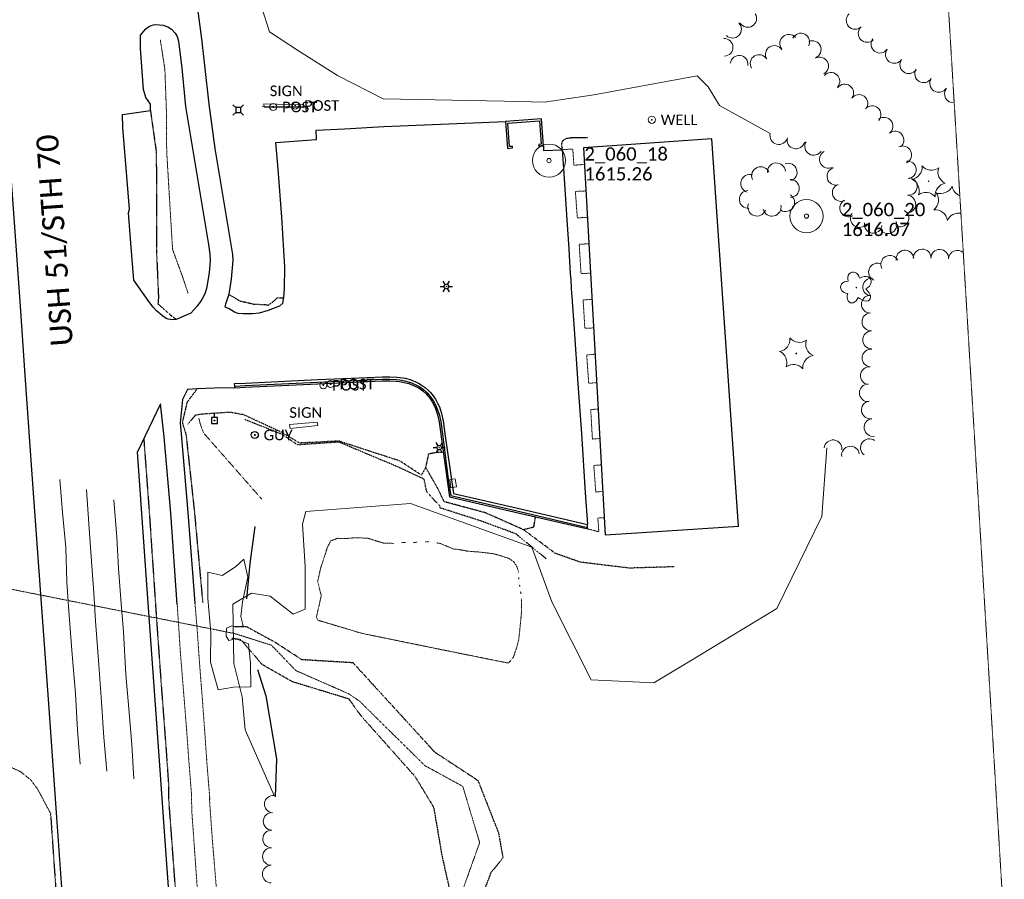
# Model space of a CAD drawing. Extents: x 386237 to 390135, y 96958 to 113752.
# Tile 83 of 116: x 388472 to 388917, y 106480 to 106869. Entities that reach past the tile are written whole.
import ezdxf
from ezdxf.enums import TextEntityAlignment as Align
from ezdxf.lldxf.tags import DXFTag

# ---------------------------------------------------------------- set-up
doc = ezdxf.new("R2010")
doc.units = 0
doc.header["$MEASUREMENT"] = 0
for name, pattern in [('Echnl', [0.68, 0.25, -0.03, 0.02, -0.03, 0.02, -0.03, 0.02, -0.03, 0.25]), ('Wisdot1', [0.0625, 0.03125, -0.03125]), ('Wisdot3', [0.1875, 0.125, -0.0625]), ('Wisdot5', [0.1, 0.05, -0.05]), ('Wisdot6', [0.375, 0.125, -0.0625, 0.03125, -0.0625, 0.03125, -0.0625])]:
    doc.linetypes.add(name, pattern=pattern)
for name, color, linetype, lineweight in [('E_ALI_100', 2, 'Continuous', 18), ('E_BLD', 231, 'Continuous', 25), ('E_DRN', 41, 'Continuous', 18), ('E_DRN_Pipe', 171, 'Wisdot5', 18), ('E_DRN_RipRap', 41, 'Eripr', 18), ('E_DTM_BreakLines', 31, 'Continuous', 25), ('E_DTM_SlopeBottom', 81, 'Wisdot1', 25), ('E_DTM_SlopeTop', 81, 'Wisdot1', 25), ('E_DWY', 51, 'Wisdot3', 18), ('E_LAND_TreeLine', 81, 'Etrel', 18), ('E_LAND_Vegetation', 81, 'Continuous', 18), ('E_LTG', 21, 'Continuous', 25), ('E_MAP_Limits', 81, 'Wisdot3', 18), ('E_MAP_PassPoints', 41, 'Continuous', 18), ('E_MISCPROP', 31, 'Continuous', 18), ('E_MISCPROP_Well', 131, 'Continuous', 18), ('E_PATH_Sidewalk', 51, 'Wisdot5', 18), ('E_RDWY', 21, 'Continuous', 25), ('E_RDWY_AsphConc', 201, 'Continuous', 25), ('E_RDWY_C_and_G', 21, 'Continuous', 25), ('E_RDWY_Gravel', 21, 'Wisdot3', 25), ('E_RDWY_Name', 21, 'Continuous', 18), ('E_SGN', 21, 'Continuous', 18), ('E_UTL_AG_Bold', 31, 'Continuous', 25), ('E_UTL_EGuyWire', 201, 'Continuous', 25), ('E_UTL_EPowerPole', 231, 'Eelec', 25), ('E_WAL', 41, 'Continuous', 25), ('E_WTR', 131, 'Wisdot6', 18), ('E_WTR_Channel', 131, 'Echnl', 18), ('E_WTR_Edge', 131, 'Echnl', 25), ('E_WTR_FlowLine', 131, 'Wisdot6', 18)]:
    doc.layers.add(name, color=color, linetype=linetype, lineweight=lineweight)
doc.styles.add('CalibriLight', font='calibril.ttf')
tags = doc.linetypes.add('Eelec', pattern='A,0.275,-0.05,["E",CalibriLight,S=0.07,R=0,X=-0.025,Y=-0.035],-0.05,0.875', length=1.25).pattern_tags.tags
tags[6] = DXFTag(74, 10)
doc.linetypes.add('Eripr', pattern='A,0,[90,dgnlstyle-ewdotudls.shx,S=0.000323,R=0,X=0,Y=0],-0.032175,[91,dgnlstyle-ewdotudls.shx,S=0.000413,R=0,X=0,Y=0],-0.051695,[92,dgnlstyle-ewdotudls.shx,S=0.000348,R=0,X=0,Y=0],-0.03362', length=0.11749)
doc.linetypes.add('Etrel', pattern='A,0,[14,dgnlstyle-ewdotudls.shx,S=0.00065925,R=0,X=0,Y=0],-0.082294', length=0.082294)

# ---------------------------------------------------------------- blocks, each defined once
blk = doc.blocks.new('PP')
at = {"layer": 'E_MAP_PassPoints', "lineweight": 0}
for radius in [7.5, 0.96]:
    blk.add_circle((0, 0), radius, dxfattribs=at)
blk = doc.blocks.new('BSGN')
at = {"color": 0, "linetype": 'ByBlock', "lineweight": -2, "transparency": 16777216, "style": 'CalibriLight'}
blk.add_text('SIGN', height=12, dxfattribs=at).set_placement((0, 0), align=Align.MIDDLE_CENTER)
blk = doc.blocks.new('GUY')
at = {"color": 0, "linetype": 'ByBlock', "lineweight": -2, "transparency": 16777216}
for radius in [4, 0.5]:
    blk.add_circle((0, 0), radius, dxfattribs=at)
at = {"color": 0, "linetype": 'ByBlock', "lineweight": -2, "transparency": 16777216, "style": 'CalibriLight'}
blk.add_text('GUY', height=12, dxfattribs=at).set_placement((10, 0), align=Align.MIDDLE_LEFT)
blk = doc.blocks.new('INLET')
at = {"color": 0, "linetype": 'ByBlock', "lineweight": -2, "transparency": 16777216, "flags": 128}
blk.add_lwpolyline([(-7.5, 10), (7.5, 10), (7.5, 0), (-7.5, 0)], close=True, dxfattribs=at)
blk = doc.blocks.new('LPOL')
at = {"color": 0, "linetype": 'ByBlock', "lineweight": -2, "transparency": 16777216}
for p, q in [((-4, 0), (-1.5, 0)), ((-0.75, 1.3), (-2, 3.46)), ((0.75, 1.3), (2, 3.46)), ((1.5, 0), (4, 0)), ((-2, -3.46), (-0.75, -1.3)), ((2, -3.46), (0.75, -1.3))]:
    blk.add_line(p, q, dxfattribs=at)
for radius in [1.5, 1.5, 1.5, 0.125]:
    blk.add_circle((0, 0), radius, dxfattribs=at)
blk = doc.blocks.new('PED')
at = {"color": 0, "linetype": 'ByBlock', "lineweight": -2, "transparency": 16777216}
for p, q in [((-2.5, 2.5), (-5.33, 5.33)), ((2.5, 2.5), (5.33, 5.33)), ((-2.5, -2.5), (-5.33, -5.33)), ((2.5, -2.5), (5.33, -5.33))]:
    blk.add_line(p, q, dxfattribs=at)
at = {"color": 0, "linetype": 'ByBlock', "lineweight": -2, "transparency": 16777216, "flags": 128}
blk.add_lwpolyline([(-2.5, -2.5), (2.5, -2.5), (2.5, 2.5), (-2.5, 2.5)], close=True, dxfattribs=at)
blk = doc.blocks.new('CTRE')
at = {"color": 0, "linetype": 'ByBlock', "lineweight": -2, "transparency": 16777216}
blk.add_circle((0, 0), 0.223, dxfattribs=at)
for centre, start, end in [((-11.97, 8.96), 280.2067, 5.97162), ((1.81, 14.92), 220.21132, 305.97623), ((13.83, 5.89), 160.21133, 245.97624), ((-13.83, -5.9), 340.21132, 65.97623), ((-1.81, -14.93), 40.21133, 125.97624)]:
    blk.add_arc(centre, 7.87, start, end, dxfattribs=at)
at = {"color": 0, "linetype": 'ByBlock', "lineweight": -2, "transparency": 16777216, "extrusion": (0, 0, -1)}
blk.add_arc((-12.03, -9.04), 7.87, 354.07279, 79.74889, dxfattribs=at)
blk = doc.blocks.new('POST')
at = {"color": 0, "linetype": 'ByBlock', "lineweight": -2, "transparency": 16777216}
for radius in [4, 0.5]:
    blk.add_circle((0, 0), radius, dxfattribs=at)
at = {"color": 0, "linetype": 'ByBlock', "lineweight": -2, "transparency": 16777216, "style": 'CalibriLight'}
blk.add_text('POST', height=12, dxfattribs=at).set_placement((10, 0), align=Align.MIDDLE_LEFT)
blk = doc.blocks.new('PPOL')
at = {"color": 0, "linetype": 'ByBlock', "lineweight": -2, "transparency": 16777216}
blk.add_line((-0.1, 4.5), (-0.1, 11.6), dxfattribs=at)
at = {"color": 0, "linetype": 'ByBlock', "lineweight": -2, "transparency": 16777216, "flags": 128}
blk.add_lwpolyline([(-4.6, -4.5), (4.4, -4.5), (4.4, 4.5), (-4.6, 4.5)], close=True, dxfattribs=at)
at = {"color": 0, "linetype": 'ByBlock', "lineweight": -2, "transparency": 16777216}
blk.add_circle((0, 0), 0.582, dxfattribs=at)
blk = doc.blocks.new('DTRE')
at = {"color": 0, "linetype": 'ByBlock', "lineweight": -2, "transparency": 16777216}
blk.add_circle((-0.18, 0), 0.183, dxfattribs=at)
for centre, major_axis, ratio in [((-1.87, 5.32), (1.36, -4.98), 0.782863), ((4.06, 2.74), (-5.27, -2.93), 0.691916), ((-5.87, 0.15), (4.93, -0.12), 0.832022), ((-2.49, -5.24), (1.8, 4.86), 0.716896), ((3.54, -3.71), (-5.01, 4.58), 0.560249)]:
    blk.add_ellipse(centre, major_axis=major_axis, ratio=ratio, start_param=1.570796, end_param=4.712389, dxfattribs=at)
blk = doc.blocks.new('WELL')
at = {"color": 0, "linetype": 'ByBlock', "lineweight": -2, "transparency": 16777216}
for radius in [4, 0.5]:
    blk.add_circle((0, 0), radius, dxfattribs=at)
at = {"color": 0, "linetype": 'ByBlock', "lineweight": -2, "transparency": 16777216, "style": 'CalibriLight'}
blk.add_text('WELL', height=12, dxfattribs=at).set_placement((10, 0), align=Align.MIDDLE_LEFT)

msp = doc.modelspace()

# ---------------------------------------------------------------- linework, layer by layer
at = {"layer": 'E_ALI_100', "flags": 128}
for points in [[(388499.35, 106532.47), (388498.21, 106547.95), (388497.26, 106564.53), (388495.76, 106582.09), (388494.29, 106601.77), (388493.41, 106614.84), (388492.85, 106630.55), (388491.44, 106646.36), (388490.24, 106661.29)], [(388511.4, 106529.36), (388510.18, 106544.52), (388509.05, 106560.57), (388507.88, 106577.43), (388506.34, 106597.22), (388505.53, 106610.02), (388504.32, 106626.24), (388503.26, 106641.24), (388502.28, 106656.81)], [(388514.65, 106652.03), (388516.01, 106635.15), (388516.8, 106621.05), (388518.01, 106605.17), (388519.05, 106592.35), (388520.03, 106573.11), (388521.35, 106557.56), (388522.81, 106541.42), (388523.75, 106525.93)]]:
    msp.add_lwpolyline(points, dxfattribs=at)
at = {"layer": 'E_BLD', "ltscale": 5}
for p, q in [((388785.05, 106815.35), (388727.05, 106811.33)), ((388727.05, 106811.33), (388736.89, 106636.2)), ((388797.08, 106640.13), (388785.05, 106815.35)), ((388746.49, 106636.86), (388797.08, 106640.13)), ((388736.89, 106636.2), (388746.49, 106636.86))]:
    msp.add_line(p, q, dxfattribs=at)
at = {"layer": 'E_DRN_Pipe', "flags": 128}
msp.add_lwpolyline([(388447.15, 106615.85), (388568.15, 106591.83)], dxfattribs=at)
at = {"layer": 'E_DRN_RipRap', "flags": 128}
for points in [[(388558.52, 106592.01), (388557.13, 106607.45), (388557.14, 106619.32), (388563.64, 106617.93), (388569.6, 106621.82), (388573.35, 106625.28), (388575.25, 106617.18), (388572.87, 106605.93), (388572.05, 106599.26), (388573.16, 106595.1), (388570.02, 106594.45), (388567.94, 106595.03), (388565.65, 106593.99), (388565.44, 106590.47), (388566.69, 106588.44), (388567.86, 106588.7), (388569.62, 106589.44), (388575.5, 106587), (388576.49, 106578.26), (388576.64, 106567.49), (388568.78, 106567.31), (388561.78, 106566.13), (388558.39, 106578.62)], [(388558.52, 106592.01), (388558.39, 106578.62)]]:
    msp.add_lwpolyline(points, dxfattribs=at)
at = {"layer": 'E_DTM_BreakLines', "flags": 128}
for points in [[(388578.4, 106640.06), (388576.2, 106623.23), (388574.61, 106607.26)], [(388579.65, 106575.38), (388583.35, 106563.5), (388588.13, 106534.99), (388587.57, 106517.67)]]:
    msp.add_lwpolyline(points, dxfattribs=at)
at = {"layer": 'E_DTM_SlopeBottom', "flags": 128}
msp.add_lwpolyline([(388710.12, 106625.44), (388696.42, 106636.73), (388680.45, 106642.6), (388661.75, 106648.57), (388662.19, 106649.17), (388656.19, 106655.58), (388654.9, 106661.48), (388642.33, 106667.32), (388616.45, 106678.21), (388597.64, 106676.96), (388590.69, 106681.73), (388573.53, 106688.54)], dxfattribs=at)
at = {"layer": 'E_DTM_SlopeTop', "flags": 128}
for points in [[(388655.7, 106666.75), (388653.71, 106663.3), (388644.01, 106669.66), (388616.34, 106678.67), (388598.55, 106677.78), (388591.11, 106682.37), (388573.37, 106690.56), (388567.21, 106691.68), (388554.56, 106690.86), (388551.43, 106690.31), (388548.15, 106686.35)], [(388768, 106621.81), (388748.02, 106621.21), (388736.97, 106622.49), (388725.52, 106623.92), (388714.29, 106627.87), (388699.95, 106638.56)]]:
    msp.add_lwpolyline(points, dxfattribs=at)
at = {"layer": 'E_DWY', "flags": 128}
msp.add_lwpolyline([(388485.99, 106510.33), (388480.13, 106521.28), (388477.07, 106525.39), (388472.39, 106529.15), (388468.76, 106530.77), (388465.01, 106532.11), (388461.55, 106532.92), (388458.4, 106533.05), (388454.72, 106532.62), (388452.85, 106531.58), (388451.14, 106530.13), (388449.34, 106527.32), (388448.12, 106524.12), (388447.35, 106519.84), (388446.59, 106515.29), (388445.75, 106512.52), (388444.07, 106510.25), (388441.38, 106509.31), (388437.68, 106509.29), (388433.82, 106509.94), (388408.95, 106515.28), (388405.32, 106516.9), (388402.63, 106518.97), (388401.01, 106521.63), (388399.65, 106524.59), (388398.54, 106528.1), (388397.56, 106531.61), (388397.04, 106534.19), (388396.26, 106536.21)], dxfattribs=at)
at = {"layer": 'E_LAND_TreeLine'}
for p, q in [((388581.58, 106874.68), (388585.08, 106863.86)), ((388585.08, 106863.86), (388598.11, 106855.29)), ((388598.11, 106855.29), (388615.76, 106844)), ((388615.76, 106844), (388636.47, 106833.48)), ((388731.65, 106835.28), (388778.44, 106843.97)), ((388778.44, 106843.97), (388783.38, 106838.88)), ((388783.38, 106838.88), (388788.47, 106830.45)), ((388709.45, 106832.03), (388731.65, 106835.28)), ((388636.47, 106833.48), (388691.2, 106832.51)), ((388691.2, 106832.51), (388709.45, 106832.03)), ((388788.47, 106830.45), (388811.47, 106817.84)), ((388837.1, 106675.57), (388834.8, 106644.55)), ((388599.89, 106641.05), (388601.38, 106646.88)), ((388601.38, 106646.88), (388599.89, 106641.05)), ((388648.8, 106650.45), (388601.38, 106646.88)), ((388703.69, 106630.67), (388648.8, 106650.45)), ((388834.8, 106644.55), (388814.37, 106602.89)), ((388599.89, 106641.05), (388601.12, 106621.91)), ((388712.72, 106605.93), (388703.69, 106630.67)), ((388601.12, 106621.91), (388601.16, 106602.64)), ((388576.94, 106609.83), (388568.42, 106604.9)), ((388585.36, 106608.58), (388576.94, 106609.83)), ((388595.69, 106600.33), (388585.36, 106608.58)), ((388568.42, 106604.9), (388568.88, 106578.13)), ((388601.16, 106602.64), (388595.69, 106600.33)), ((388730.52, 106570.64), (388712.72, 106605.93)), ((388814.37, 106602.89), (388774.7, 106578.82)), ((388568.88, 106578.13), (388572.65, 106562.99)), ((388774.7, 106578.82), (388758.8, 106569.38)), ((388758.8, 106569.38), (388730.52, 106570.64)), ((388572.65, 106562.99), (388574.06, 106548.07)), ((388574.06, 106548.07), (388587.14, 106518.41))]:
    msp.add_line(p, q, dxfattribs=at)
at = {"layer": 'E_LAND_Vegetation'}
for centre, radius, start, end in [((388801.3, 106869.88), 3.99, 211.4891, 31.4737), ((388849.86, 106869), 4.01, 132.5533, 312.538), ((388794.42, 106864.96), 3.99, 225.9387, 45.9233), ((388855.28, 106863.09), 4.01, 132.5533, 312.538), ((388790.63, 106856.8), 3.99, 272.5225, 92.5071), ((388819.8, 106858.69), 3.99, 39.8806, 219.8653), ((388825.28, 106859.2), 3.99, 333.4717, 153.4564), ((388861.08, 106858.25), 4.01, 144.2949, 324.2796), ((388813.27, 106853.59), 3.99, 30.967, 210.9517), ((388830.46, 106855.79), 3.99, 292.599, 112.5837), ((388867.59, 106853.59), 4.01, 144.7788, 324.7634), ((388797.4, 106849.16), 3.99, 352.7063, 172.691), ((388806.43, 106849.48), 3.99, 30.967, 210.9517), ((388833.8, 106848.34), 3.99, 298.0835, 118.0682), ((388874.14, 106848.96), 4.01, 144.7788, 324.7634), ((388880.84, 106844.83), 4.01, 148.8328, 328.8175), ((388838.92, 106841.44), 3.99, 318.1589, 138.1436), ((388887.66, 106840.51), 4.01, 147.3914, 327.3761), ((388845.16, 106836.18), 3.99, 323.5575, 143.5422), ((388894.3, 106835.74), 4.01, 142.9921, 274.9879), ((388851.58, 106831.44), 3.99, 323.5575, 143.5422), ((388857.53, 106826.4), 3.99, 318.8801, 138.8648), ((388862.97, 106821.15), 3.99, 308.1458, 128.1304), ((388815.34, 106816.85), 3.99, 165.715, 345.6997), ((388823.07, 106814.88), 3.99, 165.715, 345.6997), ((388867.9, 106814.87), 3.99, 308.1458, 128.1304), ((388831.08, 106811.98), 3.99, 148.5707, 328.5554), ((388871.36, 106808.2), 3.99, 295.9959, 115.9806), ((388837.71, 106806.15), 3.99, 118.2036, 298.1883), ((388807.13, 106798.69), 4.07, 23.2063, 203.1909), ((388814.25, 106800.43), 4.07, 4.2838, 184.2685), ((388819.51, 106800.29), 4.07, 288.7978, 108.7824), ((388873.47, 106801.4), 3.99, 275.7974, 95.782), ((388802.23, 106795.23), 4.07, 73.6002, 253.5849), ((388841.13, 106798.47), 3.99, 105.3279, 285.3126), ((388820.51, 106792.97), 4.07, 271.1213, 91.106), ((388843.57, 106791.1), 3.99, 110.9579, 290.9425), ((388873.92, 106793.84), 3.99, 265.3135, 85.2982), ((388888.55, 106796.38), 5.72, 249.2388, 335.0037), ((388899.38, 106794.89), 5.72, 189.2388, 247.6976), ((388801.56, 106788.02), 4.07, 94.2127, 274.1973), ((388818.41, 106786.58), 4.07, 238.2342, 58.2188), ((388873.26, 106785.89), 3.99, 265.3135, 85.2982), ((388881.83, 106787.75), 5.72, 309.2388, 35.0037), ((388805.43, 106784.53), 4.07, 159.7785, 339.7632), ((388812.27, 106784.49), 4.07, 193.148, 13.1326), ((388846.89, 106784.15), 3.99, 118.2002, 298.1849), ((388851.75, 106779.33), 3.99, 144.2706, 324.2553), ((388870.14, 106779.54), 3.99, 242.0095, 61.9942), ((388885.95, 106777.61), 5.72, 9.2388, 95.0037), ((388896.78, 106776.11), 5.72, 80.958, 155.0037), ((388858.02, 106776.75), 3.99, 171.2151, 351.1998), ((388864.68, 106776.55), 3.99, 201.867, 21.8517), ((388865.53, 106758.64), 4.02, 27.084, 207.0687), ((388872.37, 106761.01), 4.02, 6.924, 186.9087), ((388880.17, 106761.5), 4.02, 0.9814, 180.966), ((388888.11, 106761.33), 4.02, 358.5803, 178.5649), ((388896.11, 106760.97), 4.02, 48.7838, 177.7507), ((388859.94, 106755.13), 4.02, 65.4294, 245.4141), ((388857.35, 106748.34), 4.02, 84.5203, 264.505), ((388856.71, 106740.58), 4.02, 91.1648, 271.1495), ((388856.99, 106732.63), 4.02, 93.4351, 273.4197), ((388857.31, 106724.47), 4.02, 89.8017, 269.7864), ((388857.07, 106716.25), 4.02, 84.5318, 264.5165), ((388856.27, 106708.22), 4.02, 83.6137, 263.5984), ((388855.81, 106700.48), 4.02, 91.022, 271.0067), ((388856.73, 106692.79), 4.02, 98.6206, 278.6053), ((388857.94, 106684.84), 4.02, 98.6206, 278.6053), ((388839.88, 106675.17), 4.02, 354.2658, 174.2505), ((388856.3, 106675.66), 4.02, 54.1564, 234.1411), ((388847.77, 106672.29), 4.02, 8.3495, 188.3342), ((388586.76, 106514.44), 3.98, 84.4793, 264.464), ((388586.21, 106506.64), 3.98, 88.2893, 268.274), ((388585.97, 106498.67), 3.98, 88.2893, 268.274), ((388585.84, 106490.76), 3.98, 89.7402, 269.7249), ((388585.8, 106482.79), 3.98, 89.7402, 269.7249)]:
    msp.add_arc(centre, radius, start, end, dxfattribs=at)
at = {"layer": 'E_MAP_Limits', "lineweight": 0, "flags": 128}
msp.add_lwpolyline([(388917.31, 106458.29), (388876.2, 107135.79)], dxfattribs=at)
at = {"layer": 'E_PATH_Sidewalk', "flags": 128}
for points in [[(388717.4, 106810.48), (388722.17, 106810.82), (388722.67, 106803.47), (388727.06, 106803.83)], [(388728.15, 106791.85), (388723.34, 106791.61), (388724.23, 106779.65), (388728.82, 106779.9)], [(388729.49, 106767.98), (388725.07, 106767.67), (388725.91, 106754.45), (388730.24, 106754.64)], [(388730.9, 106742.82), (388726.86, 106742.53), (388727.62, 106729.75), (388731.63, 106729.86)], [(388732.3, 106717.98), (388728.47, 106717.67), (388729.37, 106704.89), (388733.03, 106705.03)], [(388733.69, 106693.18), (388730.29, 106692.92), (388731.05, 106679.6), (388734.44, 106679.86)], [(388735.11, 106667.91), (388731.68, 106667.66), (388732.57, 106655.61), (388735.79, 106655.94)], [(388736.46, 106644), (388733.48, 106643.85), (388733.78, 106640.55)], [(388728.93, 106638.91), (388733.93, 106637.68), (388733.78, 106640.55)], [(388543.29, 106604.77), (388544.8, 106581.93), (388546.18, 106565.2), (388547.45, 106549.27), (388548.47, 106535.17), (388549.76, 106518.69)], [(388551.31, 106605.38), (388552.34, 106593.21), (388553.35, 106578.6), (388554.6, 106562.78), (388555.7, 106547.8), (388556.73, 106532.99), (388558.07, 106516.56)], [(388555.2, 106433.37), (388553.01, 106467.13), (388549.88, 106511.37), (388549.76, 106518.69)], [(388557.84, 106517.11), (388559.21, 106497.95), (388564.45, 106434.81)]]:
    msp.add_lwpolyline(points, dxfattribs=at)
at = {"layer": 'E_RDWY', "flags": 128}
for points in [[(388454.24, 106992), (388457.86, 106941.65), (388459.61, 106917.21), (388463.62, 106860.49), (388467.19, 106811.1), (388470.8, 106760.88), (388472.45, 106737.38), (388474.15, 106712.88), (388477.76, 106661.47), (388481.45, 106609.4), (388485.24, 106557.72), (388488.7, 106508.38), (388492.83, 106451.38), (388494.33, 106430.33)], [(388542.65, 106431.4), (388538.25, 106491.54), (388534.66, 106542.55), (388529.92, 106609.51), (388525.3, 106673.83)]]:
    msp.add_lwpolyline(points, dxfattribs=at)
at = {"layer": 'E_RDWY_AsphConc', "flags": 128}
for points in [[(388546.49, 106919.58), (388554.25, 106860.67), (388555.58, 106848.53), (388557.55, 106831.1), (388560.28, 106811), (388567.45, 106768.58), (388568.32, 106763.11), (388568.32, 106763.11), (388568.4, 106760.57), (388568.4, 106760.57), (388567.63, 106751.96), (388567.63, 106751.96), (388566.56, 106745.21), (388566.56, 106745.21), (388566.22, 106743.82), (388566.22, 106743.82), (388565.14, 106740.55)], [(388549.43, 106736.55), (388542.81, 106733.71), (388541.34, 106733.52), (388539.19, 106733.76), (388539.19, 106733.76), (388538.23, 106734.15), (388538.23, 106734.15), (388536.73, 106735.25), (388536.73, 106735.25), (388533.98, 106737.65), (388533.98, 106737.65), (388532.39, 106739.31), (388532.39, 106739.31), (388530.46, 106741.79), (388523.61, 106751.46), (388522.35, 106768.23), (388521.27, 106781.97), (388521.79, 106783.58), (388518.63, 106820.47), (388518.48, 106826.35), (388531.17, 106828.23), (388531.16, 106831.06), (388529.16, 106834.04), (388528.02, 106837.76), (388526.65, 106856.27), (388526.7, 106862.26), (388529.15, 106865.17), (388530.31, 106866.01), (388531.57, 106866.68), (388531.57, 106866.68), (388532.58, 106867.01), (388533.63, 106867.15), (388533.63, 106867.15), (388536.96, 106866.89), (388539.02, 106866.15), (388540.64, 106865), (388540.64, 106865), (388542.37, 106863.22), (388542.37, 106863.22), (388543.25, 106861.76), (388543.92, 106859.55)], [(388536.96, 106866.89), (388536.96, 106866.89)], [(388539.02, 106866.15), (388539.02, 106866.15)], [(388543.25, 106861.76), (388543.25, 106861.76)], [(388543.92, 106859.55), (388543.92, 106859.55)], [(388543.92, 106859.55), (388545.44, 106847.38), (388547.02, 106830), (388550.33, 106810.2), (388557.49, 106767.63), (388558.05, 106763.23), (388558.05, 106763.23), (388558.13, 106760.43), (388558.13, 106760.43), (388557.67, 106754.72), (388556.5, 106747.67), (388556.5, 106747.67), (388555.77, 106745.24), (388554.61, 106742.99), (388553.82, 106741.89)], [(388565.14, 106740.55), (388564.84, 106739.36), (388566.84, 106738.65), (388569.2, 106737.1), (388570.62, 106736.62), (388573.05, 106736.38), (388573.05, 106736.38), (388577.38, 106736.37), (388580.46, 106736.74), (388584.54, 106737.87), (388589.65, 106739.91), (388591.1, 106741.08), (388591.44, 106743.58), (388591.8, 106747.77), (388591.99, 106757.31), (388590.67, 106780.01), (388588.87, 106801.69), (388587.83, 106813.72), (388606.3, 106815.15), (388606.15, 106819.36), (388619, 106819.93), (388636.69, 106820.95), (388691.75, 106823.29)], [(388709, 106812.18), (388708.89, 106810.16)], [(388557.67, 106754.72), (388557.67, 106754.72)], [(388530.46, 106741.79), (388530.46, 106741.79)], [(388553.82, 106741.89), (388552.2, 106739.62), (388549.43, 106736.55)], [(388554.61, 106742.99), (388554.61, 106742.99)], [(388569.2, 106737.1), (388569.2, 106737.1)], [(388570.62, 106736.62), (388570.62, 106736.62)], [(388577.38, 106736.37), (388577.38, 106736.37)], [(388580.46, 106736.74), (388580.46, 106736.74)], [(388584.54, 106737.87), (388584.54, 106737.87)], [(388569.32, 106702.79), (388569.29, 106703.53), (388569.2, 106704.72)], [(388547.99, 106702.07), (388545.66, 106697.48), (388544.56, 106686.96), (388545.12, 106681.91), (388548.1, 106646.31), (388551.31, 106605.38)], [(388569.33, 106702.75), (388560.09, 106702.68), (388552.22, 106702.24), (388547.99, 106702.07)], [(388535.67, 106695.52), (388525.3, 106673.83)], [(388543.29, 106604.77), (388540.46, 106646.1), (388537.39, 106680.62), (388535.67, 106695.52)], [(388728.93, 106638.91), (388728.85, 106639.59), (388728.83, 106640.94)]]:
    msp.add_lwpolyline(points, dxfattribs=at)
at = {"layer": 'E_RDWY_AsphConc', "extrusion": (-0.035299, 0.999377, 0), "elevation": 93022.51, "flags": 128}
msp.add_lwpolyline([(-392236.95, 1614.24), (-392245.22, 1614.37)], dxfattribs=at)
at = {"layer": 'E_RDWY_AsphConc', "flags": 128}
msp.add_lwpolyline([(388549.43, 106736.55), (388549.43, 106736.55)], close=True, dxfattribs=at)
at = {"layer": 'E_RDWY_C_and_G', "flags": 128}
for points in [[(388717.4, 106810.48), (388717.92, 106801.93), (388719.53, 106778.82), (388720.36, 106765.63), (388721.04, 106754.28), (388721.23, 106751.65), (388721.46, 106747.76), (388721.65, 106745.58), (388721.69, 106743.95), (388722.84, 106729.33), (388724.45, 106704.63), (388726.05, 106682.08), (388726.06, 106682.08), (388727.79, 106655.27), (388728.8, 106641.08)], [(388569.2, 106704.72), (388574.08, 106704.93), (388606.91, 106706.51), (388629.4, 106707.51), (388636.15, 106707.79), (388639.51, 106707.8), (388642.59, 106707.63), (388644.12, 106707.46), (388646.4, 106707.08), (388648.64, 106706.5), (388649.73, 106706.12), (388652.41, 106704.91), (388653.68, 106704.16), (388655.48, 106702.88), (388657.13, 106701.41), (388657.88, 106700.6), (388658.65, 106699.68), (388660.03, 106697.71), (388661.18, 106695.6), (388661.83, 106694.13), (388662.85, 106691.12), (388663.58, 106687.8), (388664.53, 106680.95), (388666.55, 106666.4), (388668.17, 106655.02), (388698.51, 106648.02), (388728.83, 106640.94)], [(388569.29, 106703.53), (388574, 106703.75), (388606.82, 106705.27), (388629.5, 106706.33), (388636.16, 106706.64), (388639.48, 106706.66), (388642.44, 106706.51), (388643.92, 106706.35), (388646.11, 106705.97), (388648.26, 106705.4), (388649.31, 106705.04), (388651.84, 106703.87), (388653.04, 106703.16), (388654.74, 106701.94), (388656.29, 106700.54), (388657, 106699.77), (388657.73, 106698.9), (388659.02, 106697.03), (388660.11, 106695.03), (388660.72, 106693.64), (388661.7, 106690.79), (388662.44, 106687.53), (388663.38, 106680.79), (388665.25, 106666.35), (388666.1, 106659.26), (388667.04, 106654.13), (388698.21, 106646.86), (388728.85, 106639.59)], [(388569.32, 106702.79), (388574.06, 106703.06), (388606.88, 106704.58), (388629.49, 106705.56), (388636.14, 106705.87), (388639.45, 106705.89), (388642.34, 106705.74), (388643.77, 106705.58), (388645.91, 106705.22), (388648.01, 106704.67), (388649.04, 106704.32), (388651.49, 106703.22), (388652.66, 106702.55), (388654.31, 106701.39), (388655.82, 106700.06), (388656.51, 106699.34), (388657.21, 106698.5), (388658.45, 106696.7), (388659.49, 106694.77), (388660.07, 106693.43), (388661, 106690.67), (388661.74, 106687.41), (388662.67, 106680.67), (388664.54, 106666.37), (388666.38, 106653.52), (388698.06, 106646.13), (388728.93, 106638.91)], [(388639.48, 106705.94), (388639.48, 106705.94)], [(388645.06, 106705.64), (388645.06, 106705.64)], [(388645.55, 106707.48), (388645.55, 106707.48)], [(388649.36, 106704.85), (388649.36, 106704.85)], [(388649.77, 106706.13), (388649.77, 106706.13)], [(388654.41, 106701.25), (388654.41, 106701.25)], [(388654.89, 106701.67), (388654.89, 106701.67)], [(388655.54, 106702.76), (388655.54, 106702.76)], [(388657.97, 106700.57), (388657.97, 106700.57)], [(388656.58, 106699.31), (388656.58, 106699.31)], [(388657.07, 106699.75), (388657.07, 106699.75)], [(388662.9, 106691.22), (388662.9, 106691.22)], [(388661, 106690.81), (388661, 106690.81)], [(388661.66, 106690.89), (388661.66, 106690.89)], [(388664.11, 106686.89), (388664.11, 106686.89)], [(388662.23, 106686.46), (388662.23, 106686.46)]]:
    msp.add_lwpolyline(points, dxfattribs=at)
at = {"layer": 'E_RDWY_Gravel', "flags": 128}
for points in [[(388531.17, 106828.23), (388533.84, 106809.28)], [(388720.15, 106815.73), (388719.29, 106815.5)], [(388721.24, 106815.79), (388720.15, 106815.73)], [(388720.15, 106815.73), (388720.15, 106815.73)], [(388729.05, 106815.83), (388721.24, 106815.79)], [(388717.31, 106813.97), (388717.04, 106812.91)], [(388717.04, 106812.91), (388717.06, 106812.23)], [(388717.04, 106812.91), (388717.04, 106812.91)], [(388717.06, 106812.23), (388717.34, 106811.42)], [(388717.06, 106812.23), (388717.06, 106812.23)], [(388717.34, 106811.42), (388717.15, 106810.46)], [(388717.66, 106814.53), (388717.31, 106813.97)], [(388717.31, 106813.97), (388717.31, 106813.97)], [(388717.34, 106811.42), (388717.34, 106811.42)], [(388718.15, 106814.93), (388717.66, 106814.53)], [(388717.66, 106814.53), (388717.66, 106814.53)], [(388719.29, 106815.5), (388718.15, 106814.93)], [(388718.15, 106814.93), (388718.15, 106814.93)], [(388719.29, 106815.5), (388719.29, 106815.5)], [(388533.84, 106809.28), (388533.91, 106764.94)], [(388533.91, 106764.94), (388534.82, 106743.58)], [(388534.82, 106743.58), (388534.58, 106740.75)], [(388534.58, 106740.75), (388540.4, 106735.64)], [(388540.4, 106735.64), (388542.81, 106733.71)], [(388552.22, 106702.24), (388547.73, 106696.22)], [(388547.73, 106696.22), (388545.59, 106687.17)], [(388545.59, 106687.17), (388547.26, 106681.7)], [(388528.19, 106679.49), (388530.73, 106645.23), (388533.58, 106603.04)], [(388547.26, 106681.7), (388551.08, 106646.51)], [(388657.09, 106672.98), (388660.5, 106673.64)], [(388660.5, 106673.64), (388663.53, 106673.74)], [(388655.7, 106666.75), (388657.09, 106672.98)], [(388660.98, 106657.54), (388655.7, 106666.75)], [(388664.04, 106651.21), (388660.98, 106657.54)], [(388664.6, 106651.11), (388664.04, 106651.21)], [(388682.63, 106646.24), (388664.6, 106651.11)], [(388551.08, 106646.51), (388554.82, 106605.54)], [(388699.95, 106638.56), (388682.63, 106646.24)], [(388705.22, 106644.59), (388704.41, 106639.69)], [(388704.41, 106639.69), (388699.95, 106638.56)], [(388533.58, 106603.04), (388534.76, 106586.25), (388536.06, 106568.19), (388537.24, 106552.66), (388538.38, 106537.43), (388539.45, 106522.08)], [(388545.78, 106431.94), (388539.48, 106517.16), (388539.45, 106522.08)], [(388485.99, 106510.33), (388486.14, 106508.4), (388491.54, 106429.98)]]:
    msp.add_lwpolyline(points, dxfattribs=at)
at = {"layer": 'E_RDWY_Gravel', "extrusion": (0.51092, 0.859628, 0), "elevation": 290287.58, "flags": 128}
msp.add_lwpolyline([(-279484.59, 1613.15), (-279491.14, 1613.02)], dxfattribs=at)
at = {"layer": 'E_RDWY_Gravel', "extrusion": (0.227863, 0.973693, 0), "elevation": 192475.19, "flags": 128}
msp.add_lwpolyline([(-354027.51, 1613.02), (-354033.24, 1613.09)], dxfattribs=at)
at = {"layer": 'E_RDWY_Gravel', "extrusion": (0.054891, 0.998492, 0), "elevation": 127909.19, "flags": 128}
msp.add_lwpolyline([(-382132.8, 1613.09), (-382139.21, 1613.18)], dxfattribs=at)
at = {"layer": 'E_RDWY_Gravel', "extrusion": (-0.568486, 0.822693, 0), "elevation": -133090.41, "flags": 128}
msp.add_lwpolyline([(-380365.72, 1613.18), (-380368.88, 1613.26)], dxfattribs=at)
at = {"layer": 'E_RDWY_Gravel', "extrusion": (-0.713044, 0.701119, 0), "elevation": -202240.78, "flags": 128}
msp.add_lwpolyline([(-348557.32, 1613.26), (-348559.34, 1613.39)], dxfattribs=at)
at = {"layer": 'E_RDWY_Gravel', "extrusion": (-0.042809, 0.999083, 0), "elevation": 90010.49, "flags": 128}
msp.add_lwpolyline([(-392801.55, 1613.39), (-392804.8, 1613.26)], dxfattribs=at)
at = {"layer": 'E_SGN', "ltscale": 5}
msp.add_line((388581.76, 106830.25), (388600.93, 106830), dxfattribs=at)
at = {"layer": 'E_SGN', "flags": 128}
msp.add_lwpolyline([(388600.52, 106829.43), (388600.51, 106830.82), (388582.4, 106831.32), (388582.55, 106829.81), (388600.52, 106829.43)], dxfattribs=at)
msp.add_lwpolyline([(388606.86, 106685.71), (388594.37, 106684.41), (388594.07, 106686.21), (388606.65, 106687.17)], close=True, dxfattribs=at)
at = {"layer": 'E_WAL', "flags": 128}
msp.add_lwpolyline([(388709, 106812.18), (388708.06, 106824.43), (388691.75, 106823.29), (388692.65, 106811.05), (388694.96, 106811.3), (388694.91, 106811.99), (388693.56, 106811.98), (388692.86, 106822.44), (388707.15, 106823.52), (388707.82, 106812.94), (388706.76, 106812.81), (388706.63, 106812.24), (388709, 106812.18)], dxfattribs=at)
at = {"layer": 'E_WTR', "flags": 128}
for points in [[(388615.63, 106634.65), (388612.73, 106633.51), (388611.19, 106630.64), (388609.81, 106626.2), (388608.11, 106621.04), (388606.79, 106615.21), (388608.44, 106608.71)], [(388641.12, 106632.41), (388636.78, 106632.47), (388632.96, 106633.61), (388629.58, 106634.69), (388624.49, 106634.99), (388619.34, 106634.59), (388615.75, 106634.69), (388615.63, 106634.65)], [(388657.14, 106633.19), (388655.36, 106633.11)], [(388646.45, 106632.84), (388645.69, 106632.86), (388644.67, 106632.75)], [(388651.79, 106632.91), (388650.01, 106632.79)], [(388685.85, 106627.79), (388679.78, 106628.49), (388674.6, 106628.87), (388670.45, 106629.65), (388668.34, 106629.82), (388662.18, 106632.36), (388660.65, 106632.65)], [(388697.63, 106619.24), (388697.08, 106621.54), (388695.48, 106624.1), (388693.31, 106625.58), (388689.84, 106626.74), (388685.85, 106627.79)], [(388697.77, 106615.99), (388697.75, 106617.08)], [(388698.24, 106612.76), (388698.07, 106613.84)], [(388608.44, 106608.71), (388606.24, 106599.01), (388606.93, 106597.63), (388626.81, 106591.7), (388659.04, 106585.09), (388692.87, 106578.27)], [(388698.04, 106591.63), (388698.95, 106600.87), (388699.03, 106606.91), (388698.98, 106607.37)], [(388698.71, 106609.53), (388698.57, 106610.61)], [(388693.06, 106578.24), (388695.28, 106580.82), (388696.6, 106584.65), (388697.66, 106588.46), (388698.04, 106591.63)]]:
    msp.add_lwpolyline(points, dxfattribs=at)
at = {"layer": 'E_WTR_Channel', "flags": 128}
for points in [[(388568.27, 106591.94), (388585.92, 106586.32)], [(388585.92, 106586.32), (388596.96, 106574.84)], [(388596.96, 106574.84), (388620.75, 106564.41), (388625.64, 106561.12), (388655.35, 106531.81), (388672.43, 106522.48), (388680.05, 106497.06), (388671.22, 106472.25), (388670.58, 106468.18), (388689.31, 106440.17), (388704.91, 106414.54), (388718.41, 106404.06), (388747.79, 106389.32), (388756.58, 106387.92), (388767.91, 106375.47), (388783.69, 106324.18), (388790.99, 106296.81), (388842.04, 106237.9)]]:
    msp.add_lwpolyline(points, dxfattribs=at)
at = {"layer": 'E_WTR_Edge', "flags": 128}
for points in [[(388569.14, 106594.77), (388574.47, 106594.87), (388587.01, 106588)], [(388568.01, 106589.5), (388571.98, 106588.93), (388581.72, 106577.58)], [(388599.44, 106579.9), (388587.01, 106588)], [(388599.44, 106579.9), (388622.68, 106578.52), (388659.68, 106538.03), (388679.25, 106525.2), (388688.56, 106501.5), (388690.6, 106490.13), (388685.1, 106483.36), (388679.58, 106468.95), (388696.49, 106444.26), (388716.9, 106421.49), (388719.64, 106408.22), (388748.42, 106395.82), (388759.31, 106392.55), (388776.7, 106376.34), (388792.84, 106325.51), (388798.96, 106298.31), (388850.65, 106248.37)], [(388594.94, 106570.05), (388581.72, 106577.58)], [(388594.94, 106570.05), (388620.83, 106562.13), (388626.16, 106554.65), (388650.86, 106526.91), (388659.24, 106513.07), (388662.91, 106491.61), (388668.4, 106466.85), (388683.87, 106436.99), (388698.68, 106411.16), (388713.87, 106389.65), (388747.15, 106383.34), (388752.15, 106382.03), (388761.02, 106375.42), (388773.16, 106321.03), (388781.02, 106293.77), (388837.83, 106232.88)]]:
    msp.add_lwpolyline(points, dxfattribs=at)
at = {"layer": 'E_WTR_FlowLine', "flags": 128}
for points in [[(388535.65, 106860.1), (388537.72, 106846.82), (388538.37, 106829.1), (388538.54, 106809.55), (388541.19, 106765.43), (388545.58, 106753.38), (388548.19, 106745.62)], [(388553.1, 106689), (388553.68, 106686.51), (388555.22, 106682.36), (388581.52, 106652.4)]]:
    msp.add_lwpolyline(points, dxfattribs=at)

# ---------------------------------------------------------------- block references
at = {"layer": 'E_DRN', "xscale": 0.25, "yscale": 0.25, "zscale": 0.25, "rotation": 278.3019803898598}
msp.add_blockref('INLET', (388666.8, 106659.43), dxfattribs=at)
at = {"layer": 'E_LAND_Vegetation'}
for name, p, xscale, yscale, zscale in [('CTRE', (388883.07, 106796.22), 0.7108526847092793, 0.7108526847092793, 0.7108526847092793), ('DTRE', (388850.56, 106748.12), 0.6769248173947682, 0.6769248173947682, 0.6769248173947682), ('CTRE', (388823.26, 106718.32), 0.7108526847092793, 0.7108526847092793, 0.7108526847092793)]:
    msp.add_blockref(name, p, dxfattribs=dict(at, xscale=xscale, yscale=yscale, zscale=zscale))
at = {"layer": 'E_LTG', "xscale": 0.692840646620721, "yscale": 0.692840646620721, "zscale": 0.692840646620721}
for p in [(388665.01, 106748.62, 1615.86), (388661.76, 106675.7)]:
    msp.add_blockref('LPOL', p, dxfattribs=at)
at = {"layer": 'E_MAP_PassPoints', "lineweight": 0}
for p in [(388711.43, 106805.57), (388827.85, 106780.43)]:
    msp.add_blockref('PP', p, dxfattribs=at)
at = {"layer": 'E_MISCPROP', "xscale": 0.3999999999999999, "yscale": 0.3999999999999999, "zscale": 0.3999999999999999}
for p in [(388586.71, 106829.82, 1615), (388596.65, 106830.5, 1614.09), (388609.36, 106703.92), (388612.64, 106704.48)]:
    msp.add_blockref('POST', p, dxfattribs=at)
at = {"layer": 'E_MISCPROP_Well', "xscale": 0.3999999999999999, "yscale": 0.3999999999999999, "zscale": 0.3999999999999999}
msp.add_blockref('WELL', (388757.92, 106824.01, 1615.18), dxfattribs=at)
at = {"layer": 'E_SGN', "xscale": 0.3999999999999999, "yscale": 0.3999999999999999, "zscale": 0.3999999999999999}
for p in [(388592.59, 106837.12), (388601.42, 106691.6)]:
    msp.add_blockref('BSGN', p, dxfattribs=at)
at = {"layer": 'E_UTL_AG_Bold', "xscale": 0.4503659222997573, "yscale": 0.4503659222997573, "zscale": 0.4503659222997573}
msp.add_blockref('PED', (388570.87, 106828.45), dxfattribs=at)
at = {"layer": 'E_UTL_EGuyWire', "xscale": 0.3999999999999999, "yscale": 0.3999999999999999, "zscale": 0.3999999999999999}
msp.add_blockref('GUY', (388578.36, 106681.45), dxfattribs=at)
at = {"layer": 'E_UTL_EPowerPole', "xscale": 0.2981736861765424, "yscale": 0.2981736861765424, "zscale": 0.2981736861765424}
msp.add_blockref('PPOL', (388560.17, 106687.98), dxfattribs=at)

# ---------------------------------------------------------------- texts
at = {"layer": 'E_MAP_PassPoints', "lineweight": 0, "style": 'CalibriLight'}
for s, p in [('2_060_18', (388727.43, 106805.57)), ('1615.26', (388727.43, 106796.57)), ('2_060_20', (388843.85, 106780.43)), ('1616.07', (388843.85, 106771.43))]:
    msp.add_text(s, height=6, dxfattribs=at).set_placement(p)
at = {"layer": 'E_RDWY_Name', "style": 'CalibriLight'}
msp.add_text('USH 51/STH 70', height=10, rotation=94.0696, dxfattribs=at).set_placement((388496.18, 106721.94))

doc.saveas('drawing.dxf')
